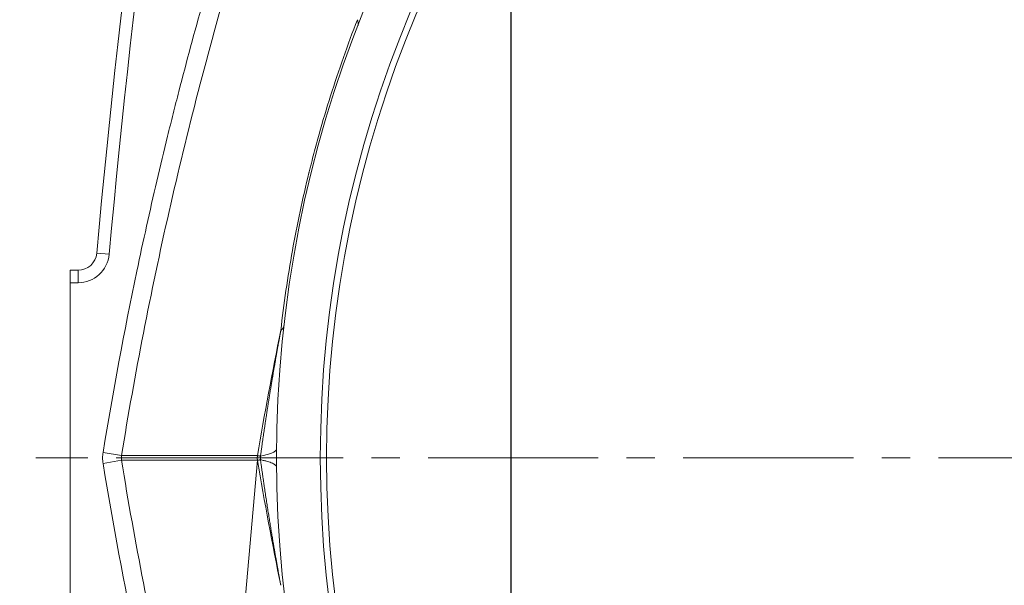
# Model space of a CAD drawing. Header units: millimetres. Extents: x 51337 to 61814, y -21781 to -12277.
# Tile 146 of 256: x 58405 to 58562, y -20901 to -20811. Entities that reach past the tile are written whole.
import ezdxf

# ---------------------------------------------------------------- set-up
doc = ezdxf.new("R2010")
doc.units = ezdxf.units.MM
doc.header["$LTSCALE"] = 0.3175
doc.linetypes.add('CENTER2', pattern=[28.575, 19.05, -3.175, 3.175, -3.175])
for name, color, linetype, lineweight in [('1轮廓实线层', 7, 'Continuous', 18), ('3中心线层', 1, 'CENTER2', 13), ('7标注层', 4, 'Continuous', 13)]:
    doc.layers.add(name, color=color, linetype=linetype, lineweight=lineweight)
doc.styles.add('PC_TEXTSTYLE', font='ISOCP.SHX', dxfattribs={"width": 0.707, "bigfont": 'GBCBIG.SHX'})
doc.dimstyles.new('GB_LINEAR', dxfattribs={"dimtxt": 3.5, "dimasz": 3.5, "dimexe": 1, "dimexo": 0, "dimgap": 1.5, "dimtad": 1, "dimdsep": 46, "dimtxsty": 'PC_TEXTSTYLE', "dimcen": 0, "dimclrd": 256, "dimclrt": 3, "dimadec": 0, "dimazin": 2, "dimtp": 0.1, "dimtm": 0.1, "dimtfac": 0.71, "dimtdec": 3, "dimtmove": 0, "dimatfit": 3, "dimfxl": 1, "dimtfill": 1, "dimarcsym": 0})

# ---------------------------------------------------------------- blocks, each defined once
blk = doc.blocks.new('*D65')
at = {"layer": '7标注层', "color": 0, "lineweight": -2, "transparency": 16777216}
for p, q in [((58440.38, -20730.71), (58370.25, -20730.71)), ((58440.38, -21030.71), (58370.25, -21030.71))]:
    blk.add_line(p, q, dxfattribs=at)
at = {"layer": '7标注层', "lineweight": -2, "transparency": 16777216}
blk.add_line((58377.25, -21006.21), (58377.25, -20755.21), dxfattribs=at)
at = {"layer": '7标注层', "lineweight": 18, "transparency": 16777216}
for points in [[(58381.34, -20755.21), (58373.17, -20755.21), (58377.25, -20730.71)], [(58373.17, -21006.21), (58381.34, -21006.21), (58377.25, -21030.71)]]:
    blk.add_solid(points, dxfattribs=at)
at = {"layer": 'Defpoints', "color": 0, "lineweight": 18, "transparency": 16777216}
for p in [(58377.25, -20730.71), (58440.38, -20730.71), (58440.38, -21030.71)]:
    blk.add_point(p, dxfattribs=at)
at = {"layer": '7标注层', "color": 3, "transparency": 16777216, "insert": (58354.5, -20880.71), "char_height": 24.5, "attachment_point": 5, "rotation": 90, "style": 'PC_TEXTSTYLE', "bg_fill": 3, "box_fill_scale": 1.1, "bg_fill_color": 257, "bg_fill_transparency": 0}
blk.add_mtext('300', dxfattribs=at)
blk = doc.blocks.new('*D66')
at = {"layer": '7标注层', "color": 0, "lineweight": -2, "transparency": 16777216}
for p, q in [((58480.38, -20710.71), (58324.88, -20710.71)), ((58480.38, -21050.71), (58324.88, -21050.71))]:
    blk.add_line(p, q, dxfattribs=at)
at = {"layer": '7标注层', "lineweight": -2, "transparency": 16777216}
blk.add_line((58331.88, -20735.21), (58331.88, -21026.21), dxfattribs=at)
at = {"layer": '7标注层', "lineweight": 18, "transparency": 16777216}
for points in [[(58335.97, -20735.21), (58327.8, -20735.21), (58331.88, -20710.71)], [(58327.8, -21026.21), (58335.97, -21026.21), (58331.88, -21050.71)]]:
    blk.add_solid(points, dxfattribs=at)
at = {"layer": 'Defpoints', "color": 0, "lineweight": 18, "transparency": 16777216}
for p in [(58480.38, -20710.71), (58331.88, -21050.71), (58480.38, -21050.71)]:
    blk.add_point(p, dxfattribs=at)
at = {"layer": '7标注层', "color": 3, "transparency": 16777216, "insert": (58309.13, -20880.71), "char_height": 24.5, "attachment_point": 5, "rotation": 90, "style": 'PC_TEXTSTYLE', "bg_fill": 3, "box_fill_scale": 1.1, "bg_fill_color": 257, "bg_fill_transparency": 0}
blk.add_mtext('340', dxfattribs=at)
blk = doc.blocks.new('*D70')
at = {"layer": '7标注层', "color": 0, "lineweight": -2, "transparency": 16777216}
for p, q in [((58483.38, -20743.71), (58483.38, -21143.05)), ((58635.88, -21098.9), (58635.88, -21143.05))]:
    blk.add_line(p, q, dxfattribs=at)
at = {"layer": '7标注层', "lineweight": -2, "transparency": 16777216}
blk.add_line((58611.38, -21136.05), (58507.88, -21136.05), dxfattribs=at)
at = {"layer": '7标注层', "lineweight": 18, "transparency": 16777216}
for points in [[(58507.88, -21131.96), (58507.88, -21140.13), (58483.38, -21136.05)], [(58611.38, -21140.13), (58611.38, -21131.96), (58635.88, -21136.05)]]:
    blk.add_solid(points, dxfattribs=at)
at = {"layer": 'Defpoints', "color": 0, "lineweight": 18, "transparency": 16777216}
for p in [(58483.38, -20743.71), (58635.88, -21098.9), (58483.38, -21136.05)]:
    blk.add_point(p, dxfattribs=at)
at = {"layer": '7标注层', "color": 3, "transparency": 16777216, "insert": (58559.63, -21113.3), "char_height": 24.5, "attachment_point": 5, "style": 'PC_TEXTSTYLE', "bg_fill": 3, "box_fill_scale": 1.1, "bg_fill_color": 257, "bg_fill_transparency": 0}
blk.add_mtext('152.5', dxfattribs=at)
blk = doc.blocks.new('*D71')
at = {"layer": '7标注层', "color": 0, "lineweight": -2, "transparency": 16777216}
for p, q in [((58493.88, -20733.21), (59029.69, -20733.21)), ((58987.26, -20880.71), (59029.69, -20880.71))]:
    blk.add_line(p, q, dxfattribs=at)
at = {"layer": '7标注层', "lineweight": -2, "transparency": 16777216}
blk.add_line((59022.69, -20856.21), (59022.69, -20757.71), dxfattribs=at)
at = {"layer": '7标注层', "lineweight": 18, "transparency": 16777216}
for points in [[(59026.77, -20757.71), (59018.61, -20757.71), (59022.69, -20733.21)], [(59018.61, -20856.21), (59026.77, -20856.21), (59022.69, -20880.71)]]:
    blk.add_solid(points, dxfattribs=at)
at = {"layer": 'Defpoints', "color": 0, "lineweight": 18, "transparency": 16777216}
for p in [(58493.88, -20733.21), (59022.69, -20733.21), (58987.26, -20880.71)]:
    blk.add_point(p, dxfattribs=at)
at = {"layer": '7标注层', "color": 3, "transparency": 16777216, "insert": (58999.94, -20806.96), "char_height": 24.5, "attachment_point": 5, "rotation": 90, "style": 'PC_TEXTSTYLE', "bg_fill": 3, "box_fill_scale": 1.1, "bg_fill_color": 257, "bg_fill_transparency": 0}
blk.add_mtext('147.5', dxfattribs=at)

msp = doc.modelspace()

# ---------------------------------------------------------------- linework, layer by layer
at = {"layer": '1轮廓实线层'}
for p, q in [((58419.09644, -20848.16503), (58417.1046, -20847.98451)), ((58414.11685, -20850.71372), (58412.88175, -20850.71372)), ((58412.88175, -20852.71372), (58412.88175, -20850.71372)), ((58412.88175, -20850.71372), (58414.11685, -20850.71372)), ((58414.11685, -20852.71372), (58414.11685, -20850.71372)), ((58414.11685, -20852.71372), (58412.88175, -20852.71372)), ((58412.88175, -20908.71372), (58412.88175, -20852.71372)), ((58421.0752, -20880.33967), (58418.11446, -20879.8559)), ((58421.04488, -20880.71379), (58442.79544, -20880.71379)), ((58421.0752, -20881.08791), (58418.11446, -20881.57168)), ((58436.59651, -20951.36379), (58442.82463, -20881.08794))]:
    msp.add_line(p, q, dxfattribs=at)
for radius in [183, 182]:
    msp.add_circle((58635.88175, -20880.71372), radius, dxfattribs=at)
for centre, radius, start, end in [((58635.88175, -20880.71372), 190, 6.8906438, 353.1093562), ((59981.33332, -20989.75379), 1570.64, 169.92627075, 174.82131366), ((59981.33332, -20989.75379), 1570.64, 169.92627075, 174.82131366), ((59981.33332, -20989.75379), 1568.64, 169.92627075, 174.82131366), ((58414.11685, -20847.71372), 3, 270, 354.8213137), ((58414.11685, -20847.71372), 3, 270, 354.8213137), ((58414.11685, -20847.71372), 5, 270, 354.8213137)]:
    msp.add_arc(centre, radius, start, end, dxfattribs=at)
for points, knots in [([(58418.11446, -20879.8559), (58419.70149, -20870.14305), (58421.50649, -20860.47582), (58424.53997, -20846.04322), (58425.60548, -20841.24373), (58427.28534, -20834.06157), (58428.14567, -20830.47476), (58429.03663, -20826.89437), (58429.63742, -20824.50886), (58429.94123, -20823.31675), (58431.47709, -20817.36078), (58432.75936, -20812.61104), (58434.76306, -20805.50899), (58435.78499, -20801.9636), (58436.83705, -20798.42667), (58437.54511, -20796.0706), (58437.9025, -20794.89347), (58441.14896, -20784.30847), (58444.24593, -20774.96954), (58447.55414, -20765.70056)], [0, 0, 0, 0, 0.25, 0.25, 0.375, 0.375, 0.4375, 0.46875, 0.46875, 0.5, 0.5, 0.625, 0.625, 0.6875, 0.71875, 0.71875, 0.75, 0.75, 1, 1, 1, 1]), ([(58450.37693, -20766.74644), (58448.2732, -20772.62627), (58444.14984, -20784.70491), (58438.46304, -20803.17287), (58433.24125, -20822.13368), (58428.57627, -20841.3346), (58424.48155, -20860.74814), (58422.14517, -20873.78879), (58421.07474, -20880.33967)], [0, 0, 0, 0, 0.159433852, 0.325975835, 0.493400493, 0.66162956, 0.830538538, 1, 1, 1, 1]), ([(58446.55497, -20860.36418), (58446.79749, -20858.20285), (58447.352, -20853.90927), (58448.3848, -20847.55642), (58449.61272, -20841.29134), (58450.55843, -20837.17327), (58451.06355, -20835.12493), (58451.06455, -20835.12084), (58451.06655, -20835.11276), (58451.06954, -20835.10065), (58451.07652, -20835.07237), (58451.09048, -20835.01583), (58451.11846, -20834.90274), (58451.17459, -20834.67661), (58451.28754, -20834.2245), (58451.51624, -20833.32086), (58451.98473, -20831.51598), (58452.40535, -20829.97303), (58453.27198, -20826.89263), (58454.49518, -20822.80009), (58456.53418, -20816.70582), (58458.03136, -20812.67302), (58458.81507, -20810.66423)], [0, 0, 0, 0, 0.125, 0.25, 0.375, 0.5, 0.5, 0.500244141, 0.500244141, 0.500488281, 0.500976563, 0.501953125, 0.50390625, 0.5078125, 0.515625, 0.53125, 0.5625, 0.625, 0.625, 0.75, 0.875, 1, 1, 1, 1]), ([(58458.89162, -20811.61601), (58458.91792, -20811.54864), (58458.93618, -20811.47793), (58458.95628, -20811.33029), (58458.95812, -20811.25337), (58458.94529, -20811.0939), (58458.93063, -20811.01136), (58458.88498, -20810.84132), (58458.854, -20810.75383), (58458.81508, -20810.66424)], [0, 0, 0, 0, 0.25, 0.25, 0.5, 0.5, 0.75, 0.75, 1, 1, 1, 1]), ([(58443.30496, -20880.42131), (58443.31923, -20880.31829), (58443.34769, -20880.11295), (58443.39049, -20879.80602), (58443.43319, -20879.50122), (58443.47581, -20879.19855), (58443.51834, -20878.898), (58443.56077, -20878.59958), (58443.6031, -20878.30329), (58443.64532, -20878.00911), (58443.68744, -20877.71707), (58443.72945, -20877.42714), (58443.77134, -20877.13934), (58443.81312, -20876.85365), (58443.85477, -20876.57009), (58443.8963, -20876.28865), (58443.93769, -20876.00933), (58443.97896, -20875.73212), (58444.02008, -20875.45704), (58444.06107, -20875.18407), (58444.10191, -20874.91322), (58444.1426, -20874.64449), (58444.18314, -20874.37787), (58444.22353, -20874.11336), (58444.26375, -20873.85097), (58444.30382, -20873.5907), (58444.34372, -20873.33253), (58444.38344, -20873.07648), (58444.423, -20872.82254), (58444.46238, -20872.57071), (58444.50158, -20872.32099), (58444.54059, -20872.07339), (58444.57942, -20871.82789), (58444.61806, -20871.58449), (58444.6565, -20871.34321), (58444.69475, -20871.10403), (58444.73279, -20870.86696), (58444.77063, -20870.632), (58444.80827, -20870.39914), (58444.84569, -20870.16838), (58444.8829, -20869.93973), (58444.91989, -20869.71318), (58444.95666, -20869.48873), (58444.99321, -20869.26639), (58445.02953, -20869.04614), (58445.06562, -20868.828), (58445.10148, -20868.61196), (58445.1371, -20868.39802), (58445.17248, -20868.18617), (58445.20762, -20867.97643), (58445.24251, -20867.76878), (58445.27715, -20867.56323), (58445.31155, -20867.35977), (58445.34568, -20867.15841), (58445.37956, -20866.95915), (58445.41318, -20866.76198), (58445.44654, -20866.5669), (58445.47962, -20866.37392), (58445.51244, -20866.18303), (58445.54499, -20865.99423), (58445.57726, -20865.80752), (58445.60926, -20865.62291), (58445.64097, -20865.44039), (58445.6724, -20865.25995), (58445.70355, -20865.08161), (58445.7344, -20864.90535), (58445.76497, -20864.73118), (58445.79524, -20864.5591), (58445.82522, -20864.38911), (58445.85489, -20864.2212), (58445.88426, -20864.05538), (58445.91333, -20863.89165), (58445.9421, -20863.73), (58445.97055, -20863.57044), (58445.99869, -20863.41296), (58446.02652, -20863.25756), (58446.05403, -20863.10425), (58446.08123, -20862.95302), (58446.1081, -20862.80387), (58446.13465, -20862.6568), (58446.16087, -20862.51181), (58446.18677, -20862.36891), (58446.21234, -20862.22808), (58446.23757, -20862.08934), (58446.26247, -20861.95267), (58446.28703, -20861.81808), (58446.31126, -20861.68557), (58446.33514, -20861.55514), (58446.35869, -20861.42679), (58446.38188, -20861.30051), (58446.40473, -20861.17631), (58446.42724, -20861.05419), (58446.44939, -20860.93414), (58446.47119, -20860.81616), (58446.49263, -20860.70027), (58446.51372, -20860.58644), (58446.53445, -20860.47469), (58446.54816, -20860.40089), (58446.55495, -20860.36433)], [0, 0, 0, 0, 0.015350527, 0.030596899, 0.045739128, 0.060777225, 0.075711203, 0.090541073, 0.105266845, 0.119888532, 0.134406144, 0.148819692, 0.163129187, 0.17733464, 0.191436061, 0.20543346, 0.219326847, 0.233116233, 0.246801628, 0.260383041, 0.273860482, 0.287233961, 0.300503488, 0.31366907, 0.326730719, 0.339688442, 0.35254225, 0.36529215, 0.377938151, 0.390480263, 0.402918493, 0.415252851, 0.427483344, 0.439609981, 0.451632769, 0.463551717, 0.475366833, 0.487078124, 0.498685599, 0.510189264, 0.521589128, 0.532885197, 0.544077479, 0.555165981, 0.566150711, 0.577031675, 0.587808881, 0.598482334, 0.609052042, 0.619518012, 0.62988025, 0.640138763, 0.650293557, 0.660344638, 0.670292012, 0.680135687, 0.689875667, 0.69951196, 0.70904457, 0.718473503, 0.727798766, 0.737020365, 0.746138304, 0.755152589, 0.764063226, 0.772870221, 0.781573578, 0.790173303, 0.798669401, 0.807061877, 0.815350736, 0.823535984, 0.831617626, 0.839595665, 0.847470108, 0.855240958, 0.862908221, 0.870471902, 0.877932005, 0.885288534, 0.892541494, 0.89969089, 0.906736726, 0.913679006, 0.920517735, 0.927252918, 0.933884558, 0.94041266, 0.946837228, 0.953158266, 0.959375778, 0.96548977, 0.971500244, 0.977407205, 0.983210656, 0.988910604, 0.99450705, 1, 1, 1, 1]), ([(58418.11446, -20881.57168), (58418.09127, -20881.42976), (58418.0739, -20881.28736), (58418.05069, -20881.00163), (58418.04485, -20880.85827), (58418.04482, -20880.57068), (58418.05062, -20880.4271), (58418.07386, -20880.14045), (58418.09127, -20879.99782), (58418.11446, -20879.8559)], [0, 0, 0, 0, 0.25, 0.25, 0.5, 0.5, 0.75, 0.75, 1, 1, 1, 1]), ([(58443.30382, -20880.71379), (58443.30382, -20880.70623), (58443.30383, -20880.69113), (58443.30385, -20880.66851), (58443.30389, -20880.64592), (58443.30394, -20880.62337), (58443.30401, -20880.60086), (58443.30408, -20880.57837), (58443.30417, -20880.5559), (58443.30427, -20880.53345), (58443.30438, -20880.51101), (58443.3045, -20880.48858), (58443.30464, -20880.46615), (58443.30479, -20880.44372), (58443.3049, -20880.42879), (58443.30496, -20880.42131)], [0, 0, 0, 0, 0.077202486, 0.154254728, 0.231185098, 0.308022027, 0.384793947, 0.461529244, 0.538256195, 0.615002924, 0.691797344, 0.768667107, 0.845639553, 0.92274166, 1, 1, 1, 1]), ([(58443.30496, -20881.00627), (58443.3049, -20880.99879), (58443.30479, -20880.98385), (58443.30464, -20880.96142), (58443.3045, -20880.93899), (58443.30438, -20880.91656), (58443.30427, -20880.89412), (58443.30417, -20880.87167), (58443.30408, -20880.84921), (58443.30401, -20880.82672), (58443.30394, -20880.8042), (58443.30389, -20880.78165), (58443.30385, -20880.75907), (58443.30383, -20880.73644), (58443.30382, -20880.72135), (58443.30382, -20880.71379)], [0, 0, 0, 0, 0.077262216, 0.154367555, 0.231342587, 0.308214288, 0.385009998, 0.461757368, 0.538484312, 0.615218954, 0.691989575, 0.768824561, 0.845752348, 0.922801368, 1, 1, 1, 1]), ([(58446.55499, -20901.06341), (58446.5421, -20900.99403), (58446.51587, -20900.85281), (58446.47596, -20900.63728), (58446.43479, -20900.41441), (58446.39238, -20900.18418), (58446.34873, -20899.9466), (58446.30386, -20899.70165), (58446.2578, -20899.44935), (58446.21054, -20899.18967), (58446.1621, -20898.92263), (58446.1125, -20898.64821), (58446.06176, -20898.36642), (58446.00988, -20898.07725), (58445.95689, -20897.7807), (58445.9028, -20897.47676), (58445.84762, -20897.16544), (58445.79138, -20896.84672), (58445.73409, -20896.52061), (58445.67577, -20896.18709), (58445.61643, -20895.84618), (58445.5561, -20895.49785), (58445.49479, -20895.14212), (58445.43252, -20894.77897), (58445.36931, -20894.4084), (58445.30518, -20894.03041), (58445.24014, -20893.645), (58445.17423, -20893.25215), (58445.10746, -20892.85187), (58445.03985, -20892.44415), (58444.97142, -20892.02899), (58444.90219, -20891.60639), (58444.83218, -20891.17633), (58444.76142, -20890.73881), (58444.68993, -20890.29384), (58444.61773, -20889.8414), (58444.54484, -20889.3815), (58444.47129, -20888.91412), (58444.3971, -20888.43927), (58444.32229, -20887.95693), (58444.24688, -20887.46711), (58444.1709, -20886.96981), (58444.09438, -20886.465), (58444.01734, -20885.9527), (58443.93979, -20885.43289), (58443.86178, -20884.90558), (58443.78331, -20884.37076), (58443.70442, -20883.82841), (58443.62513, -20883.27855), (58443.54547, -20882.72116), (58443.46547, -20882.15625), (58443.38509, -20881.5838), (58443.33178, -20881.1996), (58443.30496, -20881.00627)], [0, 0, 0, 0, 0.010425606, 0.021217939, 0.032377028, 0.0439029, 0.055795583, 0.068055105, 0.080681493, 0.093674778, 0.107034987, 0.12076215, 0.134856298, 0.149317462, 0.164145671, 0.17934096, 0.19490336, 0.210832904, 0.227129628, 0.243793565, 0.260824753, 0.278223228, 0.295989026, 0.314122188, 0.332622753, 0.35149076, 0.370726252, 0.390329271, 0.410299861, 0.430638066, 0.451343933, 0.472417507, 0.493858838, 0.515667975, 0.537844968, 0.560389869, 0.583302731, 0.606583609, 0.630232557, 0.654249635, 0.678634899, 0.703388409, 0.728510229, 0.754000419, 0.779859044, 0.806086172, 0.832681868, 0.859646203, 0.886979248, 0.914681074, 0.942751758, 0.971191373, 1, 1, 1, 1]), ([(58445.88748, -20882.18928), (58445.88707, -20882.13558), (58445.87322, -20882.08154), (58445.81763, -20881.97342), (58445.77589, -20881.91935), (58445.66415, -20881.81189), (58445.59415, -20881.75849), (58445.42625, -20881.65307), (58445.32835, -20881.60106), (58445.10573, -20881.49908), (58444.98102, -20881.44912), (58444.70655, -20881.35189), (58444.55679, -20881.30462), (58444.23463, -20881.21333), (58444.06222, -20881.1693), (58443.69762, -20881.08493), (58443.50543, -20881.04459), (58443.30496, -20881.00627)], [0, 0, 0, 0, 0.125, 0.125, 0.25, 0.25, 0.375, 0.375, 0.5, 0.5, 0.625, 0.625, 0.75, 0.75, 0.875, 0.875, 1, 1, 1, 1]), ([(58447.55414, -20995.72701), (58444.24593, -20986.45804), (58441.15056, -20977.12359), (58436.82583, -20963.02399), (58435.43732, -20958.30779), (58433.43424, -20951.20899), (58432.45263, -20947.65346), (58431.50092, -20944.08874), (58430.8731, -20941.7102), (58430.5625, -20940.51984), (58429.02638, -20934.56393), (58427.85166, -20929.78646), (58426.17078, -20922.60116), (58425.35064, -20919.00373), (58424.56095, -20915.39914), (58424.04127, -20912.99448), (58423.78481, -20911.79133), (58421.50726, -20900.95645), (58419.70149, -20891.28453), (58418.11446, -20881.57168)], [0, 0, 0, 0, 0.25, 0.25, 0.375, 0.375, 0.4375, 0.46875, 0.46875, 0.5, 0.5, 0.625, 0.625, 0.6875, 0.71875, 0.71875, 0.75, 0.75, 1, 1, 1, 1]), ([(58421.07474, -20881.08791), (58422.1452, -20887.63901), (58424.4815, -20900.67915), (58428.57564, -20920.09002), (58433.23944, -20939.28665), (58438.46028, -20958.24525), (58444.14759, -20976.71592), (58448.27222, -20988.79857), (58450.37693, -20994.68112)], [0, 0, 0, 0, 0.169467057, 0.338357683, 0.50652945, 0.673916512, 0.840492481, 1, 1, 1, 1])]:
    msp.add_open_spline(points, degree=3, knots=knots, dxfattribs=at)
for points, degree in [([(58446.55497, -20860.36425), (58445.2049, -20866.99436), (58443.96122, -20873.65277), (58442.82463, -20880.33967)], 3), ([(58421.07474, -20880.33967), (58421.07474, -20881.08791)], 1), ([(58446.555, -20901.06349), (58445.20492, -20894.43333), (58443.96123, -20887.77486), (58442.82463, -20881.08791)], 3)]:
    msp.add_open_spline(points, degree=degree, dxfattribs=at)
for points, weights, degree in [([(58447.06326, -20859.5577), (58447.01447, -20859.99314), (58446.55496, -20860.36426)], [1, 0.989562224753, 1], 2), ([(58445.88748, -20879.23829), (58445.88212, -20879.92861), (58443.30496, -20880.42131)], [1, 0.933454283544, 1], 2), ([(58442.82463, -20880.33967), (58428.3081, -20880.33967), (58421.008, -20880.33967), (58421.07519, -20880.33967)], [1, 0.99311441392, 0.992760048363, 0.998936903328], 3), ([(58442.79544, -20880.71379), (58442.79544, -20880.58826), (58442.80521, -20880.46329), (58442.82463, -20880.33967)], [0.982941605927, 0.982941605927, 0.985099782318, 0.9894161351], 3), ([(58443.30382, -20880.71379), (58443.06188, -20880.71379), (58442.89168, -20880.71379), (58442.79544, -20880.71379)], [0.905234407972, 0.918470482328, 0.948776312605, 0.996151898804], 3), ([(58442.82463, -20881.08791), (58442.80521, -20880.96429), (58442.79544, -20880.83932), (58442.79544, -20880.71379)], [0.9894161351, 0.985099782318, 0.982941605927, 0.982941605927], 3), ([(58442.82463, -20880.33967), (58442.91738, -20880.35544), (58443.08015, -20880.3831), (58443.30496, -20880.42131)], [1, 0.983644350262, 0.983644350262, 1], 3), ([(58443.30496, -20881.00627), (58443.08015, -20881.04448), (58442.91738, -20881.07214), (58442.82463, -20881.08791)], [1, 0.983644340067, 0.983644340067, 1], 3), ([(58445.88175, -20880.71378), (58445.88176, -20880.7138), (58443.30382, -20880.71379)], [1, 0.933329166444, 1], 2), ([(58442.82463, -20881.08791), (58428.3081, -20881.08791), (58421.008, -20881.08791), (58421.07519, -20881.08791)], [1, 0.99311441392, 0.992760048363, 0.998936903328], 3)]:
    msp.add_rational_spline(points, weights, degree=degree, dxfattribs=at)
at = {"layer": '3中心线层', "ltscale": 4.5}
msp.add_line((58987.26274, -20880.71379), (58407.35051, -20880.71372), dxfattribs=at)

# ---------------------------------------------------------------- next in the draw order: dimensions: what is measured, and where the dimension line sits
at = {"layer": '7标注层'}
dim = msp.add_linear_dim(base=(58377.25301, -20730.71372), p1=(58440.38175, -21030.71372), p2=(58440.38175, -20730.71372), angle=90, dimstyle='GB_LINEAR', override={"dimscale": 7, "dimgap": 1.5, "dimtad": 1, "dimjust": 0, "dimdec": 2, "dimlfac": 1, "dimse1": 0, "dimse2": 0, "dimsd1": 0, "dimsd2": 0, "dimclrd": 256, "dimclre": 0, "dimtofl": 1}, dxfattribs=at)
dim.commit()
dim.dimension.update_dxf_attribs({"geometry": '*D65', "text_midpoint": (58354.50301, -20880.71372)})
dim = msp.add_linear_dim(base=(58483.38175, -21136.0463), p1=(58635.88175, -21098.89722), p2=(58483.38175, -20743.71372), dimstyle='GB_LINEAR', override={"dimscale": 7, "dimgap": 1.5, "dimtad": 1, "dimjust": 0, "dimdec": 2, "dimlfac": 1, "dimse1": 0, "dimse2": 0, "dimsd1": 0, "dimsd2": 0, "dimtofl": 1}, dxfattribs=at)
dim.commit()
dim.dimension.update_dxf_attribs({"geometry": '*D70', "text_midpoint": (58559.63175, -21113.2963)})

# ---------------------------------------------------------------- next in the draw order: dimensions: what is measured, and where the dimension line sits
for base, p1, p2, picture, middle in [((58331.88175, -21050.71372), (58480.38175, -20710.71372), (58480.38175, -21050.71372), '*D66', (58309.13175, -20880.71372)), ((59022.68959, -20733.21372), (58987.26274, -20880.71379), (58493.88175, -20733.21372), '*D71', (58999.93959, -20806.96375))]:
    dim = msp.add_linear_dim(base=base, p1=p1, p2=p2, angle=90, dimstyle='GB_LINEAR', override={"dimscale": 7, "dimgap": 1.5, "dimtad": 1, "dimjust": 0, "dimdec": 2, "dimlfac": 1, "dimse1": 0, "dimse2": 0, "dimsd1": 0, "dimsd2": 0, "dimclrd": 256, "dimclre": 0, "dimtofl": 1}, dxfattribs=at)
    dim.commit()
    dim.dimension.update_dxf_attribs({"geometry": picture, "text_midpoint": middle})

doc.saveas('drawing.dxf')
